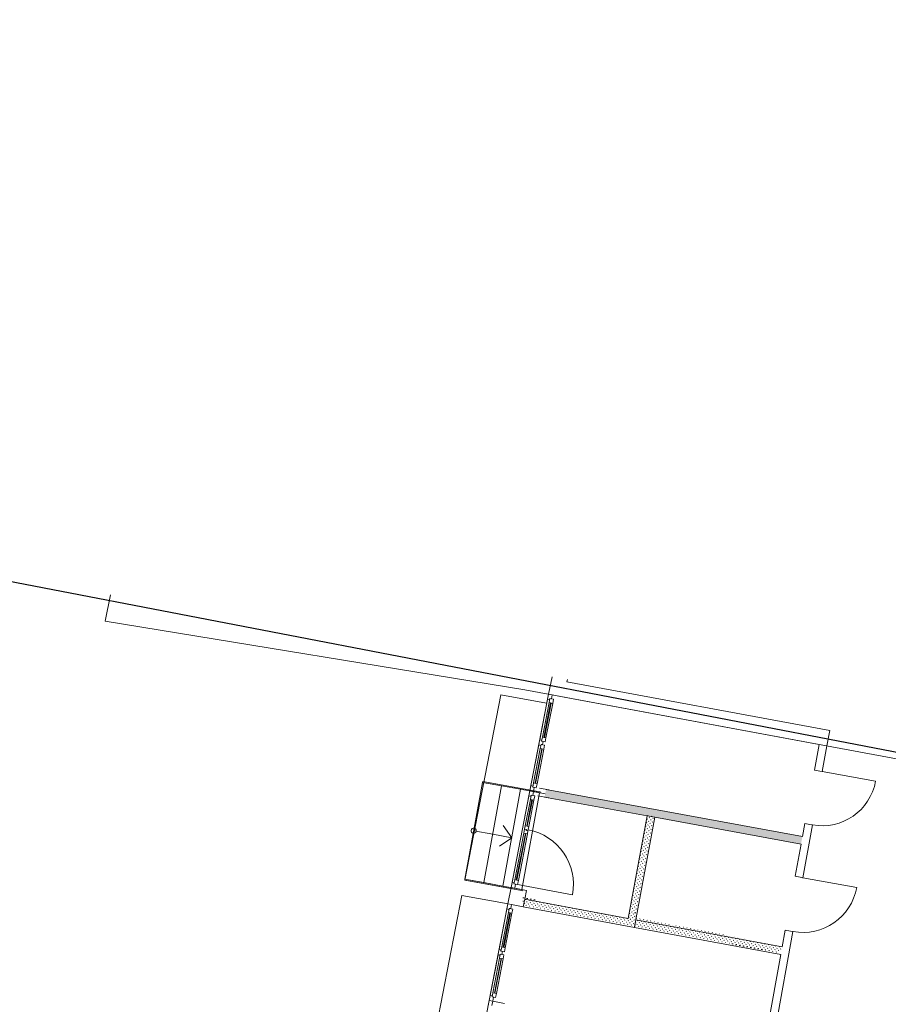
# Model space of a CAD drawing. Header units: metres. Extents: x 32353251 to 32353583, y 5707748 to 5708004.
# Tile 130 of 164: x 32353340 to 32353357, y 5707945 to 5707964. Entities that reach past the tile are written whole.
import ezdxf

# ---------------------------------------------------------------- set-up
doc = ezdxf.new("R2010")
doc.units = ezdxf.units.M
doc.header["$LTSCALE"] = 0.75
doc.set_wipeout_variables(frame=1)
doc.header["$PDSIZE"] = 5
doc.layers.get('0').update_dxf_attribs({"linetype": 'CONTINUOUS'})
doc.layers.get('DEFPOINTS').update_dxf_attribs({"linetype": 'CONTINUOUS'})
for name, color, linetype, lineweight in [('10417023$0$#9_002_GES I Übersicht Erdgeschoss_1_102_Wand Innen.A', 7, 'CONTINUOUS', 25), ('10417023$0$#9_002_GES I Übersicht Erdgeschoss_1_108_Treppen.A', 7, 'CONTINUOUS', 25), ('10417023$0$#9_002_GES I Übersicht Erdgeschoss_1_707_Bestandsgebäude', 7, 'CONTINUOUS', 25), ('10417023$0$#9_002_GES I Übersicht Erdgeschoss_1_Neubau_102_Wand Innen.A', 7, 'CONTINUOUS', 25), ('10417023$0$Keine', 7, 'CONTINUOUS', 13)]:
    doc.layers.add(name, color=color, linetype=linetype, lineweight=lineweight)
pattern_1 = [(45, (0, 0), (-0.03535533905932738, 0.03535533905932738), [0.01, -0.03999999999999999])]

# ---------------------------------------------------------------- blocks, each defined once
blk = doc.blocks.new('19-A2-A0')
at = {"layer": 'DEFPOINTS'}
blk.add_lwpolyline([(-489.15, -204.65), (489.1499999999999, -204.65), (489.1499999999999, 204.6499999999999), (-489.15, 204.65)], close=True, dxfattribs=at)
blk = doc.blocks.new('10417023$0$#9_MKO_LP5_ARC_GES_UP_00_002_P_G_modell (3D)')
at = {"layer": '10417023$0$#9_002_GES I Übersicht Erdgeschoss_1_102_Wand Innen.A', "linetype": 'Continuous', "lineweight": 13, "true_color": 0xff0000}
h = blk.add_hatch(dxfattribs=at)
h.set_pattern_fill('#9_GIPS_0001', color=1, style=0, pattern_type=2)
h.set_pattern_definition(pattern_1)
h.paths.add_polyline_path([(-32353499.22413746, -5707771.012841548), (-32353494.22699864, -5707770.99906468), (-32353494.22703317, -5707770.986564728), (-32353499.224037, -5707771.000341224)])
h = blk.add_hatch(dxfattribs=at)
h.set_pattern_fill('#9_GIPS_0001', color=1, style=0, pattern_type=2)
h.set_pattern_definition(pattern_1)
h.paths.add_polyline_path([(-32353499.224037, -5707771.000341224), (-32353494.22703317, -5707770.986564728), (-32353494.22706769, -5707770.974064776), (-32353499.22393653, -5707770.987840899)])
h = blk.add_hatch(dxfattribs=at)
h.set_pattern_fill('#9_GIPS_0001', color=1, style=0, pattern_type=2)
h.set_pattern_definition(pattern_1)
h.paths.add_polyline_path([(-32353499.22393653, -5707770.987840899), (-32353494.22706769, -5707770.974064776), (-32353494.22734389, -5707770.874065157), (-32353499.22313278, -5707770.887838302)])
h = blk.add_hatch(dxfattribs=at)
h.set_pattern_fill('#9_GIPS_0001', color=1, style=0, pattern_type=2)
h.set_pattern_definition(pattern_1)
h.paths.add_polyline_path([(-32353494.22737841, -5707770.861565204), (-32353499.22303231, -5707770.875337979), (-32353499.22313278, -5707770.887838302), (-32353494.22734389, -5707770.874065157)])
h = blk.add_hatch(dxfattribs=at)
h.set_pattern_fill('#9_GIPS_0001', color=1, style=0, pattern_type=2)
h.set_pattern_definition(pattern_1)
h.paths.add_polyline_path([(-32353494.22741294, -5707770.849065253), (-32353499.22293184, -5707770.862837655), (-32353499.22303231, -5707770.875337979), (-32353494.22737841, -5707770.861565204)])
h = blk.add_hatch(dxfattribs=at)
h.set_pattern_fill('#9_GIPS_0001', color=1, style=0, pattern_type=2)
h.set_pattern_definition(pattern_1)
h.paths.add_polyline_path([(-32353494.22145928, -5707773.004639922), (-32353497.07413746, -5707773.004639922), (-32353497.07413746, -5707773.017139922), (-32353494.22142476, -5707773.017139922)])
at = {"layer": '10417023$0$#9_002_GES I Übersicht Erdgeschoss_1_102_Wand Innen.A', "linetype": 'Continuous', "lineweight": 13, "true_color": 0x1f1f1f}
h = blk.add_hatch(dxfattribs=at)
h.set_pattern_fill('#9_GIPS_0001', color=250, style=0, pattern_type=2)
h.set_pattern_definition(pattern_1)
h.paths.add_polyline_path([(-32353494.22142476, -5707773.017139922), (-32353497.07413746, -5707773.017139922), (-32353497.07413746, -5707773.029639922), (-32353494.22139023, -5707773.029639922)])
at = {"layer": '10417023$0$#9_002_GES I Übersicht Erdgeschoss_1_102_Wand Innen.A', "linetype": 'Continuous', "lineweight": 13, "true_color": 0xff0000}
h = blk.add_hatch(dxfattribs=at)
h.set_pattern_fill('#9_GIPS_0001', color=1, style=0, pattern_type=2)
h.set_pattern_definition(pattern_1)
h.paths.add_polyline_path([(-32353494.22139023, -5707773.029639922), (-32353497.07413746, -5707773.029639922), (-32353497.07413746, -5707773.129639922), (-32353494.22111404, -5707773.129639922)])
at = {"layer": '10417023$0$#9_002_GES I Übersicht Erdgeschoss_1_102_Wand Innen.A', "linetype": 'Continuous', "lineweight": 13, "true_color": 0x1f1f1f}
h = blk.add_hatch(dxfattribs=at)
h.set_pattern_fill('#9_GIPS_0001', color=250, style=0, pattern_type=2)
h.set_pattern_definition(pattern_1)
h.paths.add_polyline_path([(-32353497.07413746, -5707773.142139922), (-32353494.22107951, -5707773.142139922), (-32353494.22111404, -5707773.129639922), (-32353497.07413746, -5707773.129639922)])
at = {"layer": '10417023$0$#9_002_GES I Übersicht Erdgeschoss_1_102_Wand Innen.A', "linetype": 'Continuous', "lineweight": 13, "true_color": 0xff0000}
h = blk.add_hatch(dxfattribs=at)
h.set_pattern_fill('#9_GIPS_0001', color=1, style=0, pattern_type=2)
h.set_pattern_definition(pattern_1)
h.paths.add_polyline_path([(-32353497.07413746, -5707773.154639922), (-32353494.22104499, -5707773.154639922), (-32353494.22107951, -5707773.142139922), (-32353497.07413746, -5707773.142139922)])
at = {"layer": '10417023$0$#9_002_GES I Übersicht Erdgeschoss_1_Neubau_102_Wand Innen.A', "linetype": 'Continuous', "lineweight": 13, "true_color": 0xff0000}
h = blk.add_hatch(dxfattribs=at)
h.set_pattern_fill('#9_GIPS_0001', color=1, style=0, pattern_type=2)
h.set_pattern_definition(pattern_1)
h.paths.add_polyline_path([(-32353497.21163746, -5707773.004639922), (-32353497.21163746, -5707771.007293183), (-32353497.22413746, -5707771.007327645), (-32353497.22413746, -5707773.004639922)])
h = blk.add_hatch(dxfattribs=at)
h.set_pattern_fill('#9_GIPS_0001', color=1, style=0, pattern_type=2)
h.set_pattern_definition(pattern_1)
h.paths.add_polyline_path([(-32353497.19913746, -5707773.017139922), (-32353497.19913746, -5707771.007258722), (-32353497.21163746, -5707771.007293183), (-32353497.21163746, -5707773.017139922)])
h = blk.add_hatch(dxfattribs=at)
h.set_pattern_fill('#9_GIPS_0001', color=1, style=0, pattern_type=2)
h.set_pattern_definition(pattern_1)
h.paths.add_polyline_path([(-32353497.09913746, -5707773.029639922), (-32353497.09913746, -5707771.006983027), (-32353497.19913746, -5707771.007258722), (-32353497.19913746, -5707773.029639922)])
at = {"layer": '10417023$0$#9_002_GES I Übersicht Erdgeschoss_1_Neubau_102_Wand Innen.A', "linetype": 'Continuous', "lineweight": 13, "true_color": 0x1f1f1f}
h = blk.add_hatch(dxfattribs=at)
h.set_pattern_fill('#9_GIPS_0001', color=250, style=0, pattern_type=2)
h.set_pattern_definition(pattern_1)
h.paths.add_polyline_path([(-32353497.08663746, -5707773.129639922), (-32353497.08663746, -5707771.006948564), (-32353497.09913746, -5707771.006983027), (-32353497.09913746, -5707773.129639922)])
h = blk.add_hatch(dxfattribs=at)
h.set_pattern_fill('#9_GIPS_0001', color=250, style=0, pattern_type=2)
h.set_pattern_definition(pattern_1)
h.paths.add_polyline_path([(-32353497.07413746, -5707773.142139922), (-32353497.07413746, -5707771.006914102), (-32353497.08663746, -5707771.006948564), (-32353497.08663746, -5707773.142139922)])
at = {"layer": '10417023$0$#9_002_GES I Übersicht Erdgeschoss_1_Neubau_102_Wand Innen.A', "linetype": 'Continuous', "lineweight": 13, "true_color": 0xff0000}
h = blk.add_hatch(dxfattribs=at)
h.set_pattern_fill('#9_GIPS_0001', color=1, style=0, pattern_type=2)
h.set_pattern_definition(pattern_1)
h.paths.add_polyline_path([(-32353497.19913746, -5707773.029639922), (-32353499.24034704, -5707773.029639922), (-32353499.24115076, -5707773.129639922), (-32353497.19913746, -5707773.129639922)])
at = {"layer": '10417023$0$#9_002_GES I Übersicht Erdgeschoss_1_Neubau_102_Wand Innen.A', "linetype": 'Continuous', "lineweight": 13, "true_color": 0x1f1f1f}
h = blk.add_hatch(dxfattribs=at)
h.set_pattern_fill('#9_GIPS_0001', color=250, style=0, pattern_type=2)
h.set_pattern_definition(pattern_1)
h.paths.add_polyline_path([(-32353497.21163746, -5707773.017139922), (-32353499.24024657, -5707773.017139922), (-32353499.24034704, -5707773.029639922), (-32353497.21163746, -5707773.029639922)])
at = {"layer": '10417023$0$#9_002_GES I Übersicht Erdgeschoss_1_Neubau_102_Wand Innen.A', "linetype": 'Continuous', "lineweight": 13, "true_color": 0xff0000}
h = blk.add_hatch(dxfattribs=at)
h.set_pattern_fill('#9_GIPS_0001', color=1, style=0, pattern_type=2)
h.set_pattern_definition(pattern_1)
h.paths.add_polyline_path([(-32353497.22413746, -5707773.004639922), (-32353499.2401461, -5707773.004639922), (-32353499.24024657, -5707773.017139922), (-32353497.22413746, -5707773.017139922)])
at = {"layer": '10417023$0$#9_002_GES I Übersicht Erdgeschoss_1_Neubau_102_Wand Innen.A', "linetype": 'Continuous', "lineweight": 13, "true_color": 0x1f1f1f}
h = blk.add_hatch(dxfattribs=at)
h.set_pattern_fill('#9_GIPS_0001', color=250, style=0, pattern_type=2)
h.set_pattern_definition(pattern_1)
h.paths.add_polyline_path([(-32353497.21163746, -5707773.004639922), (-32353497.22413746, -5707773.004639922), (-32353497.21163746, -5707773.017139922)])
h = blk.add_hatch(dxfattribs=at)
h.set_pattern_fill('#9_GIPS_0001', color=250, style=0, pattern_type=2)
h.set_pattern_definition(pattern_1)
h.paths.add_polyline_path([(-32353497.21163746, -5707773.017139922), (-32353497.22413746, -5707773.004639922), (-32353497.22413746, -5707773.017139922)])
h = blk.add_hatch(dxfattribs=at)
h.set_pattern_fill('#9_GIPS_0001', color=250, style=0, pattern_type=2)
h.set_pattern_definition(pattern_1)
h.paths.add_polyline_path([(-32353497.19913746, -5707773.017139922), (-32353497.21163746, -5707773.017139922), (-32353497.19913746, -5707773.029639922)])
h = blk.add_hatch(dxfattribs=at)
h.set_pattern_fill('#9_GIPS_0001', color=250, style=0, pattern_type=2)
h.set_pattern_definition(pattern_1)
h.paths.add_polyline_path([(-32353497.19913746, -5707773.029639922), (-32353497.21163746, -5707773.017139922), (-32353497.21163746, -5707773.029639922)])
at = {"layer": '10417023$0$#9_002_GES I Übersicht Erdgeschoss_1_Neubau_102_Wand Innen.A', "linetype": 'Continuous', "lineweight": 13, "true_color": 0xff0000}
h = blk.add_hatch(dxfattribs=at)
h.set_pattern_fill('#9_GIPS_0001', color=1, style=0, pattern_type=2)
h.set_pattern_definition(pattern_1)
h.paths.add_polyline_path([(-32353497.09913746, -5707773.029639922), (-32353497.19913746, -5707773.029639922), (-32353497.09913746, -5707773.129639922)])
h = blk.add_hatch(dxfattribs=at)
h.set_pattern_fill('#9_GIPS_0001', color=1, style=0, pattern_type=2)
h.set_pattern_definition(pattern_1)
h.paths.add_polyline_path([(-32353497.09913746, -5707773.129639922), (-32353497.19913746, -5707773.029639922), (-32353497.19913746, -5707773.129639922)])
h = blk.add_hatch(dxfattribs=at)
h.set_pattern_fill('#9_GIPS_0001', color=1, style=0, pattern_type=2)
h.set_pattern_definition(pattern_1)
h.paths.add_polyline_path([(-32353497.08663746, -5707773.142139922), (-32353499.24125123, -5707773.142139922), (-32353499.24135169, -5707773.154639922), (-32353497.08663746, -5707773.154639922)])
at = {"layer": '10417023$0$#9_002_GES I Übersicht Erdgeschoss_1_Neubau_102_Wand Innen.A', "linetype": 'Continuous', "lineweight": 13, "true_color": 0x1f1f1f}
h = blk.add_hatch(dxfattribs=at)
h.set_pattern_fill('#9_GIPS_0001', color=250, style=0, pattern_type=2)
h.set_pattern_definition(pattern_1)
h.paths.add_polyline_path([(-32353497.09913746, -5707773.129639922), (-32353499.24115076, -5707773.129639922), (-32353499.24125123, -5707773.142139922), (-32353497.09913746, -5707773.142139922)])
h = blk.add_hatch(dxfattribs=at)
h.set_pattern_fill('#9_GIPS_0001', color=250, style=0, pattern_type=2)
h.set_pattern_definition(pattern_1)
h.paths.add_polyline_path([(-32353497.08663746, -5707773.129639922), (-32353497.09913746, -5707773.129639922), (-32353497.08663746, -5707773.142139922)])
h = blk.add_hatch(dxfattribs=at)
h.set_pattern_fill('#9_GIPS_0001', color=250, style=0, pattern_type=2)
h.set_pattern_definition(pattern_1)
h.paths.add_polyline_path([(-32353497.08663746, -5707773.142139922), (-32353497.09913746, -5707773.129639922), (-32353497.09913746, -5707773.142139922)])
h = blk.add_hatch(dxfattribs=at)
h.set_pattern_fill('#9_GIPS_0001', color=250, style=0, pattern_type=2)
h.set_pattern_definition(pattern_1)
h.paths.add_polyline_path([(-32353497.07413746, -5707773.142139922), (-32353497.08663746, -5707773.142139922), (-32353497.07413746, -5707773.154639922)])
h = blk.add_hatch(dxfattribs=at)
h.set_pattern_fill('#9_GIPS_0001', color=250, style=0, pattern_type=2)
h.set_pattern_definition(pattern_1)
h.paths.add_polyline_path([(-32353497.07413746, -5707773.154639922), (-32353497.08663746, -5707773.142139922), (-32353497.08663746, -5707773.154639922)])
at = {"layer": '10417023$0$#9_002_GES I Übersicht Erdgeschoss_1_102_Wand Innen.A', "color": 1, "linetype": 'Continuous', "lineweight": 13, "true_color": 0xff0000}
for p, q in [((-32353494.22741294, -5707770.849065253), (-32353499.22293184, -5707770.862837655)), ((-32353499.22413746, -5707771.012841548), (-32353497.22413746, -5707771.007327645)), ((-32353497.07413746, -5707771.006914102), (-32353494.22699864, -5707770.99906468)), ((-32353494.22145928, -5707773.004639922), (-32353497.07413746, -5707773.004639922)), ((-32353497.07413746, -5707773.004639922), (-32353497.07413746, -5707773.154639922)), ((-32353497.07413746, -5707773.154639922), (-32353494.22104499, -5707773.154639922))]:
    blk.add_line(p, q, dxfattribs=at)
at = {"layer": '10417023$0$#9_002_GES I Übersicht Erdgeschoss_1_108_Treppen.A', "color": 1, "linetype": 'Continuous', "lineweight": 13, "true_color": 0xff0000, "flags": 128}
for points in [[(-32353500.44459777, -5707770.951053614), (-32353499.33460201, -5707770.947987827), (-32353499.32460204, -5707770.947960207), (-32353499.32465728, -5707770.927960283), (-32353499.33465724, -5707770.927987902), (-32353500.44465301, -5707770.93105369)], [(-32353500.43933069, -5707772.85804634), (-32353499.32933493, -5707772.854980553), (-32353499.31933497, -5707772.854952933), (-32353499.3193902, -5707772.834953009), (-32353499.32939017, -5707772.834980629), (-32353500.43938593, -5707772.838046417)]]:
    blk.add_lwpolyline(points, close=True, dxfattribs=at)
at = {"layer": '10417023$0$#9_002_GES I Übersicht Erdgeschoss_1_707_Bestandsgebäude', "color": 1, "linetype": 'Continuous', "lineweight": 13, "true_color": 0xff0000}
for p, q in [((-32353499.5057035, -5707768.718078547), (-32353499.50841378, -5707769.055291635)), ((-32353499.20601228, -5707768.757702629), (-32353499.20569381, -5707768.718078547)), ((-32353494.08318867, -5707768.757702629), (-32353499.20601228, -5707768.757702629)), ((-32353494.08318867, -5707768.757702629), (-32353494.08236008, -5707769.057702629)), ((-32353499.50841383, -5707769.0552909), (-32353499.50921793, -5707769.155288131)), ((-32353499.50841383, -5707769.0552909), (-32353499.43841663, -5707769.055853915)), ((-32353499.50841383, -5707769.0552909), (-32353499.43841663, -5707769.055853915)), ((-32353499.50841383, -5707769.0552909), (-32353499.43841663, -5707769.055853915)), ((-32353499.43905905, -5707769.135851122), (-32353499.43841663, -5707769.055853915)), ((-32353499.43841663, -5707769.055853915), (-32353499.20842358, -5707769.057703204)), ((-32353499.43841663, -5707769.055853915), (-32353499.20842358, -5707769.057703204)), ((-32353499.20842347, -5707769.057702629), (-32353494.23236065, -5707769.057702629)), ((-32353494.23236065, -5707769.057702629), (-32353494.23097996, -5707769.557591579)), ((-32353494.08098054, -5707769.557177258), (-32353494.08236008, -5707769.057702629)), ((-32353500.40988883, -5707769.235155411), (-32353499.51641442, -5707769.232688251)), ((-32353499.50921793, -5707769.155288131), (-32353499.51560165, -5707769.949612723)), ((-32353499.50921793, -5707769.155288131), (-32353499.46921933, -5707769.155610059)), ((-32353499.4697015, -5707769.215607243), (-32353499.47512088, -5707769.889936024)), ((-32353499.46905764, -5707769.135610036), (-32353499.4697015, -5707769.215607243)), ((-32353499.4697015, -5707769.215607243), (-32353499.39970286, -5707769.216170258)), ((-32353499.46921933, -5707769.155610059), (-32353499.46905764, -5707769.135610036)), ((-32353499.46905764, -5707769.135610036), (-32353499.43905905, -5707769.135851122)), ((-32353499.39906044, -5707769.136173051), (-32353499.46905764, -5707769.135610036)), ((-32353499.43970146, -5707769.215848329), (-32353499.44512228, -5707769.89017711)), ((-32353499.43512227, -5707769.890257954), (-32353499.42970289, -5707769.215929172)), ((-32353499.40512368, -5707769.89049904), (-32353499.39970286, -5707769.216170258)), ((-32353499.39970286, -5707769.216170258), (-32353499.39906044, -5707769.136173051)), ((-32353494.13098007, -5707769.557315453), (-32353494.23098019, -5707769.557591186)), ((-32353494.13098007, -5707769.557315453), (-32353494.23098019, -5707769.557591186)), ((-32353494.08098001, -5707769.557176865), (-32353494.13098007, -5707769.557315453)), ((-32353494.08098001, -5707769.557176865), (-32353494.13098007, -5707769.557315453)), ((-32353494.08098001, -5707769.557176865), (-32353494.13098007, -5707769.557315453)), ((-32353494.08098054, -5707769.557177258), (-32353493.04112605, -5707769.554305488)), ((-32353499.51600298, -5707769.999611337), (-32353499.51640575, -5707770.049609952)), ((-32353499.51560165, -5707769.949612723), (-32353499.51600298, -5707769.999611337)), ((-32353499.47560305, -5707769.949934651), (-32353499.51560165, -5707769.949612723)), ((-32353499.47624546, -5707770.029931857), (-32353499.47688932, -5707770.109929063)), ((-32353499.47640715, -5707770.049930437), (-32353499.47624546, -5707770.029931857)), ((-32353499.47624546, -5707770.029931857), (-32353499.44624687, -5707770.030172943)), ((-32353499.40624827, -5707770.030493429), (-32353499.47624546, -5707770.029931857)), ((-32353499.47512088, -5707769.889936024), (-32353499.47576329, -5707769.969933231)), ((-32353499.47576329, -5707769.969933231), (-32353499.47560305, -5707769.949934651)), ((-32353499.4457647, -5707769.970174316), (-32353499.47576329, -5707769.969933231)), ((-32353499.47576329, -5707769.969933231), (-32353499.4057661, -5707769.970496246)), ((-32353499.40512368, -5707769.89049904), (-32353499.47512088, -5707769.889936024)), ((-32353499.44624687, -5707770.030172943), (-32353499.44600579, -5707770.000172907)), ((-32353499.44600579, -5707770.000172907), (-32353499.4457647, -5707769.970174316)), ((-32353499.40689068, -5707770.110492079), (-32353499.40624827, -5707770.030493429)), ((-32353499.4057661, -5707769.970496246), (-32353499.40512368, -5707769.89049904)), ((-32353499.51640575, -5707770.049609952), (-32353499.52278947, -5707770.8439331)), ((-32353499.51640575, -5707770.049609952), (-32353499.47640715, -5707770.049930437)), ((-32353499.47688932, -5707770.109929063), (-32353499.4823087, -5707770.784257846)), ((-32353499.47688932, -5707770.109929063), (-32353499.40689068, -5707770.110492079)), ((-32353499.44688928, -5707770.11017015), (-32353499.45231011, -5707770.784498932)), ((-32353499.4423101, -5707770.784578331), (-32353499.43689072, -5707770.110250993)), ((-32353499.41231151, -5707770.784819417), (-32353499.40689068, -5707770.110492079)), ((-32353494.22810791, -5707770.597445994), (-32353494.22741294, -5707770.849065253)), ((-32353494.1281087, -5707770.597169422), (-32353494.22810737, -5707770.597446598)), ((-32353494.1281087, -5707770.597169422), (-32353494.22810737, -5707770.597446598)), ((-32353494.07810863, -5707770.597032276), (-32353494.1281087, -5707770.597169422)), ((-32353494.07810863, -5707770.597032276), (-32353494.1281087, -5707770.597169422)), ((-32353494.07810863, -5707770.597032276), (-32353494.1281087, -5707770.597169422)), ((-32353494.07526404, -5707771.626887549), (-32353494.07810848, -5707770.597031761)), ((-32353499.41231151, -5707770.784819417), (-32353499.4823087, -5707770.784257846)), ((-32353499.48279087, -5707770.844255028), (-32353499.52278947, -5707770.8439331)), ((-32353497.07413784, -5707771.006914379), (-32353497.22413801, -5707771.006914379)), ((-32353494.22699864, -5707770.99906468), (-32353494.22526347, -5707771.627301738)), ((-32353494.1252633, -5707771.627026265), (-32353494.22526342, -5707771.627301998)), ((-32353494.1252633, -5707771.627026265), (-32353494.22526342, -5707771.627301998)), ((-32353494.07526469, -5707771.626887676), (-32353494.1252633, -5707771.627026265)), ((-32353494.07526469, -5707771.626887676), (-32353494.1252633, -5707771.627026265)), ((-32353494.07526469, -5707771.626887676), (-32353494.1252633, -5707771.627026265)), ((-32353494.07526404, -5707771.626887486), (-32353493.02542081, -5707771.623987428)), ((-32353494.22236381, -5707772.677145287), (-32353494.22145928, -5707773.004639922)), ((-32353494.1223645, -5707772.676868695), (-32353494.22236317, -5707772.677145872)), ((-32353494.1223645, -5707772.676868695), (-32353494.22236317, -5707772.677145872)), ((-32353494.07236444, -5707772.676731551), (-32353494.1223645, -5707772.676868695)), ((-32353494.07236444, -5707772.676731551), (-32353494.1223645, -5707772.676868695)), ((-32353494.07236444, -5707772.676731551), (-32353494.1223645, -5707772.676868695)), ((-32353494.06678592, -5707774.696466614), (-32353494.07236439, -5707772.676731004)), ((-32353499.24014587, -5707773.00464012), (-32353499.2413513, -5707773.154640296)), ((-32353500.47129499, -5707776.875305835), (-32353500.44139168, -5707773.154721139)), ((-32353500.44139168, -5707773.154721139), (-32353499.54026748, -5707773.152226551)), ((-32353499.55652129, -5707775.040867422), (-32353499.54134154, -5707773.152229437)), ((-32353499.54214564, -5707773.252225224), (-32353499.54852936, -5707774.046549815)), ((-32353499.54134154, -5707773.152229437), (-32353499.54214564, -5707773.252225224)), ((-32353499.54214564, -5707773.252225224), (-32353499.50214704, -5707773.252547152)), ((-32353499.54134154, -5707773.152229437), (-32353499.47134434, -5707773.152791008)), ((-32353499.54134154, -5707773.152229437), (-32353499.47134434, -5707773.152791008)), ((-32353499.54134154, -5707773.152229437), (-32353499.47134434, -5707773.152791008)), ((-32353499.50198679, -5707773.232547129), (-32353499.50262921, -5707773.312545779)), ((-32353499.50214704, -5707773.252547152), (-32353499.50198679, -5707773.232547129)), ((-32353499.50198679, -5707773.232547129), (-32353499.47198676, -5707773.232788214)), ((-32353499.43198815, -5707773.233110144), (-32353499.50198679, -5707773.232547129)), ((-32353499.47198676, -5707773.232788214), (-32353499.47134434, -5707773.152791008)), ((-32353499.47134434, -5707773.152791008), (-32353499.2413513, -5707773.154640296)), ((-32353499.47134434, -5707773.152791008), (-32353499.2413513, -5707773.154640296)), ((-32353499.43263201, -5707773.31310735), (-32353499.43198815, -5707773.233110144)), ((-32353494.22104499, -5707773.154639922), (-32353494.21678535, -5707774.696880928)), ((-32353499.50262921, -5707773.312545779), (-32353499.50804859, -5707773.986873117)), ((-32353499.50262921, -5707773.312545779), (-32353499.43263201, -5707773.31310735)), ((-32353499.47263062, -5707773.312786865), (-32353499.47805, -5707773.987114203)), ((-32353499.46804999, -5707773.987195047), (-32353499.46263061, -5707773.312866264)), ((-32353499.4380514, -5707773.987436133), (-32353499.43263201, -5707773.31310735)), ((-32353499.50804859, -5707773.986873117), (-32353499.50869245, -5707774.066870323)), ((-32353499.4380514, -5707773.987436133), (-32353499.50804859, -5707773.986873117)), ((-32353499.43869381, -5707774.067433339), (-32353499.4380514, -5707773.987436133)), ((-32353499.54933346, -5707774.146547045), (-32353499.55571719, -5707774.940871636)), ((-32353499.54893214, -5707774.09654843), (-32353499.54933346, -5707774.146547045)), ((-32353499.54933346, -5707774.146547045), (-32353499.50933486, -5707774.146867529)), ((-32353499.54852936, -5707774.046549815), (-32353499.54893214, -5707774.09654843)), ((-32353499.50853076, -5707774.046871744), (-32353499.54852936, -5707774.046549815)), ((-32353499.50917462, -5707774.12686895), (-32353499.50981703, -5707774.206866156)), ((-32353499.50933486, -5707774.146867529), (-32353499.50917462, -5707774.12686895)), ((-32353499.50917462, -5707774.12686895), (-32353499.47917458, -5707774.127110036)), ((-32353499.43917598, -5707774.127431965), (-32353499.50917462, -5707774.12686895)), ((-32353499.50869245, -5707774.066870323), (-32353499.50853076, -5707774.046871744)), ((-32353499.47869241, -5707774.067111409), (-32353499.50869245, -5707774.066870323)), ((-32353499.50869245, -5707774.066870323), (-32353499.43869381, -5707774.067433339)), ((-32353499.47917458, -5707774.127110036), (-32353499.4789335, -5707774.097111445)), ((-32353499.4789335, -5707774.097111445), (-32353499.47869241, -5707774.067111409)), ((-32353499.43981984, -5707774.207429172), (-32353499.43917598, -5707774.127431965)), ((-32353499.50981703, -5707774.206866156), (-32353499.51523641, -5707774.881194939)), ((-32353499.50981703, -5707774.206866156), (-32353499.43981984, -5707774.207429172)), ((-32353499.47981844, -5707774.207107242), (-32353499.48523782, -5707774.881436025)), ((-32353499.47523781, -5707774.881515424), (-32353499.46981843, -5707774.207188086)), ((-32353499.44523922, -5707774.88175651), (-32353499.43981984, -5707774.207429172)), ((-32353499.55571719, -5707774.940871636), (-32353499.55652129, -5707775.040867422)), ((-32353499.51571859, -5707774.941192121), (-32353499.55571719, -5707774.940871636)), ((-32353499.51523641, -5707774.881194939), (-32353499.51588027, -5707774.961192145)), ((-32353499.51588027, -5707774.961192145), (-32353499.51571859, -5707774.941192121)), ((-32353499.44523922, -5707774.88175651), (-32353499.51523641, -5707774.881194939)), ((-32353499.44588163, -5707774.96175516), (-32353499.44523922, -5707774.88175651)), ((-32353499.57165628, -5707776.923895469), (-32353499.55652129, -5707775.040867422)), ((-32353499.55652129, -5707775.040867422), (-32353499.55732539, -5707775.140864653)), ((-32353499.55652129, -5707775.040867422), (-32353499.48652409, -5707775.041430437)), ((-32353499.55652129, -5707775.040867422), (-32353499.48652409, -5707775.041430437)), ((-32353499.55652129, -5707775.040867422), (-32353499.48652409, -5707775.041430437)), ((-32353499.55652129, -5707775.040867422), (-32353499.48652409, -5707775.041430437)), ((-32353499.48588024, -5707774.96143323), (-32353499.51588027, -5707774.961192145)), ((-32353499.51588027, -5707774.961192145), (-32353499.44588163, -5707774.96175516)), ((-32353499.48716651, -5707775.121427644), (-32353499.48652409, -5707775.041430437)), ((-32353499.48652409, -5707775.041430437), (-32353499.48588024, -5707774.96143323)), ((-32353499.48652409, -5707775.041430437), (-32353499.25653104, -5707775.043278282)), ((-32353499.48652409, -5707775.041430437), (-32353499.25653104, -5707775.043278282))]:
    blk.add_line(p, q, dxfattribs=at)
at = {"layer": '10417023$0$#9_002_GES I Übersicht Erdgeschoss_1_707_Bestandsgebäude', "color": 1, "linetype": 'Continuous', "lineweight": 13, "true_color": 0xff0000, "flags": 128}
blk.add_lwpolyline([(-32353474.34974589, -5707768.718078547), (-32353474.35043026, -5707769.057702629), (-32353499.97465668, -5707769.057702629), (-32353508.12345214, -5707769.234368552), (-32353508.11307554, -5707768.718078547)], dxfattribs=at)
at = {"layer": '10417023$0$#9_002_GES I Übersicht Erdgeschoss_1_707_Bestandsgebäude', "color": 1, "linetype": 'Continuous', "lineweight": 13, "true_color": 0xff0000}
for centre, radius, start, end in [((-32353494.08098054, -5707769.557177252), 1.039858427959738, 270.1582496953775, 0.1582491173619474), ((-32353494.07526404, -5707771.626887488), 1.049847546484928, 270.1582495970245, 0.1582495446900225)]:
    blk.add_arc(centre, radius, start, end, dxfattribs=at)
at = {"layer": '10417023$0$#9_002_GES I Übersicht Erdgeschoss_1_707_Bestandsgebäude', "color": 1, "linetype": 'Continuous', "lineweight": 5, "true_color": 0xff0000, "transparency": 33554687}
for p in [(-32353494.08098054, -5707769.557177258), (-32353494.07810848, -5707770.597031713), (-32353494.07526404, -5707771.626887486), (-32353494.07236439, -5707772.67673103)]:
    blk.add_point(p, dxfattribs=at)
at = {"layer": '10417023$0$#9_002_GES I Übersicht Erdgeschoss_1_Neubau_102_Wand Innen.A', "color": 1, "linetype": 'Continuous', "lineweight": 13, "true_color": 0xff0000}
for p, q in [((-32353497.22413746, -5707771.007327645), (-32353497.22413746, -5707773.004639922)), ((-32353497.07413746, -5707773.142139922), (-32353497.07413746, -5707771.006914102)), ((-32353497.22413746, -5707773.004639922), (-32353499.2401461, -5707773.004639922)), ((-32353499.24135169, -5707773.154639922), (-32353497.07413746, -5707773.154639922)), ((-32353497.07413746, -5707773.154639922), (-32353497.07413746, -5707773.142139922))]:
    blk.add_line(p, q, dxfattribs=at)
at = {"color": 1, "linetype": 'Continuous', "lineweight": 5, "true_color": 0xff0000}
blk.add_wipeout([(-32353500.444597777, -5707770.951053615), (-32353500.439385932, -5707772.838046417), (-32353500.069387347, -5707772.837024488), (-32353500.074599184, -5707770.950031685)], dxfattribs=at).dxf.layer = '10417023$0$#9_002_GES I Übersicht Erdgeschoss_1_108_Treppen.A'
at = {"layer": '10417023$0$#9_002_GES I Übersicht Erdgeschoss_1_108_Treppen.A', "color": 1, "linetype": 'Continuous', "lineweight": 13, "true_color": 0xff0000}
for p, q in [((-32353500.07459899, -5707770.950031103), (-32353500.44459798, -5707770.95105319)), ((-32353500.44459798, -5707770.95105319), (-32353500.43938648, -5707772.838046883)), ((-32353500.06938749, -5707772.837024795), (-32353500.07459899, -5707770.950031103)), ((-32353500.43938648, -5707772.838046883), (-32353500.06938749, -5707772.837024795))]:
    blk.add_line(p, q, dxfattribs=at)
for centre, radius, start, end in [((-32353500.44199185, -5707771.894550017), 0.05000000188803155, 90.15825076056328, 270.1582464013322), ((-32353500.44199185, -5707771.894550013), 0.05000000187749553, 270.158246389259, 90.15825077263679)]:
    blk.add_arc(centre, radius, start, end, dxfattribs=at)
at = {"layer": '10417023$0$#9_002_GES I Übersicht Erdgeschoss_1_707_Bestandsgebäude', "color": 1, "linetype": 'Continuous', "lineweight": 13, "true_color": 0xff0000}
blk.add_line((-32353500.43952507, -5707772.854707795), (-32353500.40988883, -5707769.235155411), dxfattribs=at)
at = {"color": 1, "linetype": 'Continuous', "lineweight": 5, "true_color": 0xff0000}
blk.add_wipeout([(-32353500.07459918, -5707770.950031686), (-32353500.069387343, -5707772.8370244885), (-32353499.69938876, -5707772.8360025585), (-32353499.704600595, -5707770.949009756)], dxfattribs=at).dxf.layer = '10417023$0$#9_002_GES I Übersicht Erdgeschoss_1_108_Treppen.A'
at = {"layer": '10417023$0$#9_002_GES I Übersicht Erdgeschoss_1_108_Treppen.A', "color": 1, "linetype": 'Continuous', "lineweight": 13, "true_color": 0xff0000}
for p, q in [((-32353499.7046, -5707770.949010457), (-32353500.07459899, -5707770.950031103)), ((-32353500.07459899, -5707770.950031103), (-32353500.06938749, -5707772.837024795)), ((-32353499.6993885, -5707772.836002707), (-32353499.7046, -5707770.949010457)), ((-32353500.44199223, -5707771.894549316), (-32353500.07199324, -5707771.89352867)), ((-32353500.06938749, -5707772.837024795), (-32353499.6993885, -5707772.836002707))]:
    blk.add_line(p, q, dxfattribs=at)
at = {"color": 1, "linetype": 'Continuous', "lineweight": 5, "true_color": 0xff0000}
blk.add_wipeout([(-32353499.70460059, -5707770.949009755), (-32353499.699388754, -5707772.836002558), (-32353499.32939017, -5707772.83498063), (-32353499.334602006, -5707770.947987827)], dxfattribs=at).dxf.layer = '10417023$0$#9_002_GES I Übersicht Erdgeschoss_1_108_Treppen.A'
at = {"layer": '10417023$0$#9_002_GES I Übersicht Erdgeschoss_1_108_Treppen.A', "color": 1, "linetype": 'Continuous', "lineweight": 13, "true_color": 0xff0000}
for p, q in [((-32353499.33460245, -5707770.947988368), (-32353499.7046, -5707770.949010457)), ((-32353499.7046, -5707770.949010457), (-32353499.6993885, -5707772.836002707)), ((-32353499.32938951, -5707772.834980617), (-32353499.33460245, -5707770.947988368)), ((-32353499.70199425, -5707771.892506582), (-32353499.90254595, -5707771.693059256)), ((-32353500.07199324, -5707771.89352867), (-32353499.70199425, -5707771.892506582)), ((-32353499.90144157, -5707772.093058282), (-32353499.70199425, -5707771.892506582)), ((-32353499.6993885, -5707772.836002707), (-32353499.32938951, -5707772.834980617))]:
    blk.add_line(p, q, dxfattribs=at)
at = {"layer": '10417023$0$#9_002_GES I Übersicht Erdgeschoss_1_707_Bestandsgebäude', "color": 1, "linetype": 'Continuous', "lineweight": 13, "true_color": 0xff0000}
for p, q in [((-32353499.52359358, -5707770.94393033), (-32353499.50841383, -5707769.0552909)), ((-32353499.4823087, -5707770.784257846), (-32353499.48295112, -5707770.864255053)), ((-32353499.41295392, -5707770.864816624), (-32353499.41231151, -5707770.784819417)), ((-32353499.53877333, -5707772.832569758), (-32353499.52359358, -5707770.94393033)), ((-32353499.52359358, -5707770.94393033), (-32353499.52439768, -5707771.04392756)), ((-32353499.52278947, -5707770.8439331), (-32353499.52359358, -5707770.94393033)), ((-32353499.52359358, -5707770.94393033), (-32353499.45359494, -5707770.944493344)), ((-32353499.52359358, -5707770.94393033), (-32353499.45359494, -5707770.944493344)), ((-32353499.52359358, -5707770.94393033), (-32353499.45359494, -5707770.944493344)), ((-32353499.52359358, -5707770.94393033), (-32353499.45359494, -5707770.944493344)), ((-32353499.48295112, -5707770.864255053), (-32353499.48279087, -5707770.844255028)), ((-32353499.45295252, -5707770.864496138), (-32353499.48295112, -5707770.864255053)), ((-32353499.48295112, -5707770.864255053), (-32353499.41295392, -5707770.864816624)), ((-32353499.45423879, -5707771.024490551), (-32353499.45359494, -5707770.944493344)), ((-32353499.45359494, -5707770.944493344), (-32353499.45295252, -5707770.864496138)), ((-32353499.45359494, -5707770.944493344), (-32353499.22360333, -5707770.946341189)), ((-32353499.45359494, -5707770.944493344), (-32353499.22360333, -5707770.946341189)), ((-32353499.16836867, -5707770.862687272), (-32353499.35316318, -5707770.862691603)), ((-32353499.52439768, -5707771.04392756), (-32353499.53796922, -5707772.732572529)), ((-32353499.52439768, -5707771.04392756), (-32353499.48439763, -5707771.044249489)), ((-32353499.4848798, -5707771.104246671), (-32353499.489049, -5707771.622930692)), ((-32353499.48423739, -5707771.024249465), (-32353499.4848798, -5707771.104246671)), ((-32353499.4848798, -5707771.104246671), (-32353499.41488261, -5707771.104809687)), ((-32353499.48439763, -5707771.044249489), (-32353499.48423739, -5707771.024249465)), ((-32353499.48423739, -5707771.024249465), (-32353499.45423879, -5707771.024490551)), ((-32353499.41424019, -5707771.02481248), (-32353499.48423739, -5707771.024249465)), ((-32353499.45488121, -5707771.104487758), (-32353499.45905041, -5707771.623171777)), ((-32353499.4490504, -5707771.623251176), (-32353499.4448812, -5707771.104568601)), ((-32353499.4190518, -5707771.623492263), (-32353499.41488261, -5707771.104809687)), ((-32353499.41488261, -5707771.104809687), (-32353499.41424019, -5707771.02481248)), ((-32353499.1437476, -5707771.012667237), (-32353499.35447977, -5707771.012671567)), ((-32353499.48953117, -5707771.682927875), (-32353499.49017503, -5707771.762925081)), ((-32353499.489049, -5707771.622930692), (-32353499.48953117, -5707771.682927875)), ((-32353499.45453329, -5707771.683209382), (-32353499.48953117, -5707771.682927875)), ((-32353499.48953117, -5707771.682927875), (-32353499.45453329, -5707771.683209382)), ((-32353499.4190518, -5707771.623492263), (-32353499.489049, -5707771.622930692)), ((-32353499.45469354, -5707771.703209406), (-32353499.45453329, -5707771.683209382)), ((-32353499.45453329, -5707771.683209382), (-32353499.45469354, -5707771.703209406)), ((-32353499.41969422, -5707771.703489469), (-32353499.45469354, -5707771.703209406)), ((-32353499.45469354, -5707771.703209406), (-32353499.41969422, -5707771.703489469)), ((-32353499.42017639, -5707771.763488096), (-32353499.41969422, -5707771.703489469)), ((-32353499.41969422, -5707771.703489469), (-32353499.4190518, -5707771.623492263)), ((-32353499.49017503, -5707771.762925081), (-32353499.49748845, -5707772.672895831)), ((-32353499.49017503, -5707771.762925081), (-32353499.42017639, -5707771.763488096)), ((-32353499.460175, -5707771.763166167), (-32353499.46748986, -5707772.673136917)), ((-32353499.45748984, -5707772.67321776), (-32353499.45017643, -5707771.76324701)), ((-32353499.42748981, -5707772.673458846), (-32353499.42017639, -5707771.763488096)), ((-32353499.49748845, -5707772.672895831), (-32353499.49813086, -5707772.752893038)), ((-32353499.42748981, -5707772.673458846), (-32353499.49748845, -5707772.672895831)), ((-32353499.42813367, -5707772.753456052), (-32353499.42748981, -5707772.673458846)), ((-32353500.43952507, -5707772.854707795), (-32353499.54109612, -5707772.852227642)), ((-32353499.53877281, -5707772.832569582), (-32353499.541342, -5707773.152228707)), ((-32353499.53796922, -5707772.732572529), (-32353499.53877333, -5707772.832569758)), ((-32353499.53877333, -5707772.832569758), (-32353499.46877469, -5707772.833132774)), ((-32353499.53877333, -5707772.832569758), (-32353499.46877469, -5707772.833132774)), ((-32353499.53877333, -5707772.832569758), (-32353499.46877469, -5707772.833132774)), ((-32353499.49797062, -5707772.732894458), (-32353499.53796922, -5707772.732572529)), ((-32353499.49813086, -5707772.752893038), (-32353499.49797062, -5707772.732894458)), ((-32353499.46813228, -5707772.753134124), (-32353499.49813086, -5707772.752893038)), ((-32353499.49813086, -5707772.752893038), (-32353499.42813367, -5707772.753456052)), ((-32353499.46877469, -5707772.833132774), (-32353499.46813228, -5707772.753134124)), ((-32353499.46877469, -5707772.833132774), (-32353499.23878308, -5707772.834980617)), ((-32353499.46877469, -5707772.833132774), (-32353499.23878308, -5707772.834980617)), ((-32353499.42813367, -5707772.753456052), (-32353498.35813386, -5707772.753456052)), ((-32353499.2401461, -5707773.004639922), (-32353499.2387825, -5707772.834980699))]:
    blk.add_line(p, q, dxfattribs=at)
blk.add_arc((-32353499.42813341, -5707772.753456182), 1.070000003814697, 1.021336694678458e-07, 89.53950762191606, dxfattribs=at)
blk = doc.blocks.new('10417023$0$2_MKO_LP5_LAN_GES_UP_00_002_V_A (3D)')
at = {"layer": '10417023$0$Keine'}
blk.add_blockref('10417023$0$#9_MKO_LP5_ARC_GES_UP_00_002_P_G_modell (3D)', (0, 0), dxfattribs=at)
blk = doc.blocks.new('10417023')
at = {"layer": '10417023$0$Keine', "rotation": 349.4819372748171}
blk.add_blockref('10417023$0$2_MKO_LP5_LAN_GES_UP_00_002_V_A (3D)', (65205154.93137175, 5413829.557758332), dxfattribs=at)

msp = doc.modelspace()

# ---------------------------------------------------------------- block references
at = {"xscale": 0.25, "yscale": 0.25, "zscale": 0.25, "rotation": 349.0867958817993}
msp.add_blockref('19-A2-A0', (32353428.52751582, 5707884.314449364), dxfattribs=at)

# ---------------------------------------------------------------- next in the draw order: block references
msp.add_blockref('10417023', (0, 0))

doc.saveas('drawing.dxf')
